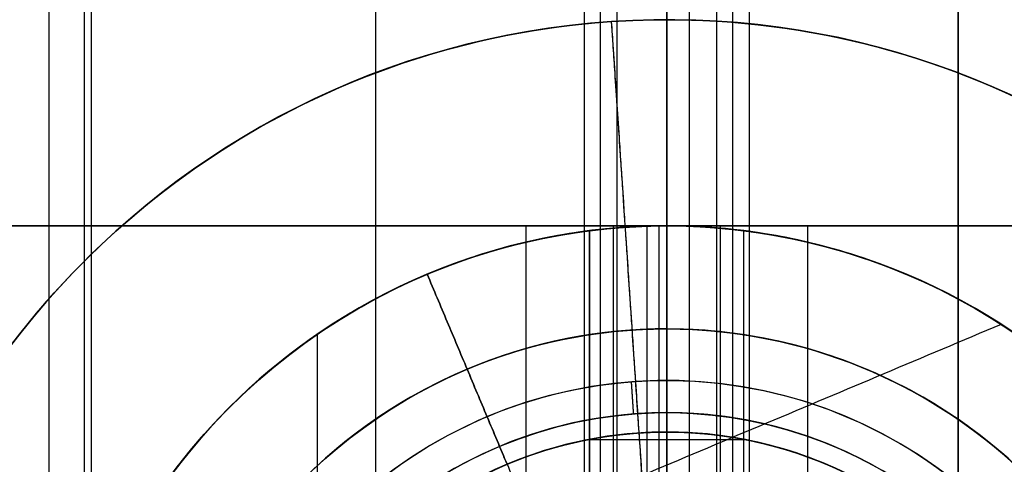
# Model space of a CAD drawing. Header units: millimetres. Extents: x -50 to 54, y -496 to 485.
# Tile 157 of 160: x -3.76 to 5.8, y -456.31 to -452. Entities that reach past the tile are written whole.
import ezdxf

# ---------------------------------------------------------------- set-up
doc = ezdxf.new("R2010")
doc.units = ezdxf.units.MM
for name, color, linetype in [('IGES level 65', 7, 'Continuous'), ('PANTALLA', 7, 'Continuous'), ('WOOD', 7, 'Continuous')]:
    doc.layers.add(name, color=color, linetype=linetype)
doc.layers.add('NEGRO', color=7, linetype='Continuous', true_color=0x232323)

# ---------------------------------------------------------------- blocks, each defined once
blk = doc.blocks.new('CATA')
at = {"layer": 'NEGRO', "extrusion": (-0.7071067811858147, 0, 0.7071067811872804)}
blk.add_lwpolyline([(48.9999999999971, -548.7200086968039), (48.9999999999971, -566.7200086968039), (78.9999999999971, -566.7200086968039)], dxfattribs=at)
at = {"layer": 'NEGRO', "extrusion": (0, 0, -1)}
for centre, radius, start, end in [((-4.735056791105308e-11, -54.99999999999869, 1.552730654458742), 8, 356.1602638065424, 176.1602638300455), ((-4.812550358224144e-11, -54.99999999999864, 0.5527306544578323), 8.000000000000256, 356.160263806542, 176.1602638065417), ((-8.102318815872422e-11, -54.9999999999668, 28.55273065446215), 6.000000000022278, 67.19111109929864, 150.010355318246), ((-4.672706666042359e-11, -55.00000000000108, 747.7967744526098), 6, 0, 180.0000000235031), ((-3.777733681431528e-11, -54.99999999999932, 26.55273065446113), 6.000000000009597, 67.19111109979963, 176.1602638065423), ((-4.803579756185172e-11, -54.99999999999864, 2.55273065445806), 6.000000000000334, 356.1602638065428, 176.1602638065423), ((-4.570654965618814e-11, -54.99999999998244, 746.796774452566), 6.00000000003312, 359.999999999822, 82.81924421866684), ((3.87831100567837e-10, -55.00000000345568, 747.7967744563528), 6.000000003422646, 82.81924422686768, 97.18075577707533), ((-7.072564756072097e-12, -55.00000000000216, 746.796774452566), 6.000000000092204, 97.18075578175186, 180.0000000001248), ((-5.53406209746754e-11, -54.99999999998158, 21.55273065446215), 5.000000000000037, 67.19111112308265, 247.19111108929), ((-6.620481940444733e-11, -54.99999999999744, 26.5527306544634), 6.000000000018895, 356.1602638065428, 67.19111109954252), ((-4.74909001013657e-11, -55.00000000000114, 750.7967744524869), 5.000000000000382, 6.513775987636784e-13, 179.9999999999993), ((-5.502087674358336e-11, -54.99999999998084, 18.55273065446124), 5.000000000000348, 247.1911110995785, 67.19111109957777), ((-5.53406209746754e-11, -54.99999999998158, 21.55273065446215), 5.000000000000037, 247.1911110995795, 67.19111112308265), ((-4.808198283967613e-11, -54.99999999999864, 3.552730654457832), 4.500000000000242, 356.1602638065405, 176.1602638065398), ((-4.735056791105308e-11, -54.99999999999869, 8.052730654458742), 4.499999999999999, 356.1602638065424, 176.1602638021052), ((-4.811839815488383e-11, -54.99999999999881, 12.55273065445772), 4.188000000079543, 356.1602638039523, 159.6119229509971), ((-5.56510393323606e-11, -54.9999999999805, 24.55273065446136), 4.000000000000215, 337.191111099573, 157.1911110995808), ((-4.672706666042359e-11, -55.00000000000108, 749.7967744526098), 4, 0, 180.0000000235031), ((-4.766498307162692e-11, -55.00000000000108, 748.7967744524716), 4.000000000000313, 0, 180)]:
    blk.add_arc(centre, radius, start, end, dxfattribs=at)
at = {"layer": 'NEGRO'}
for centre, radius, start, end in [((4.735012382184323e-11, -54.99999999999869, -2.552730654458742), 8, 3.839736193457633, 183.8397361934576), ((4.735056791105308e-11, -54.99999999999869, -14.55273065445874), 6.000000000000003, 3.839736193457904, 183.839736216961), ((4.672706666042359e-11, -55.00000000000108, -748.7967744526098), 6, 0, 180), ((5.254507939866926e-11, -54.99999999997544, -26.55273065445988), 5.999999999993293, 3.839736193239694, 112.8088889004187), ((5.53406209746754e-11, -54.99999999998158, -27.55273065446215), 5.999999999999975, 29.98964470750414, 112.8088888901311), ((2.675548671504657e-11, -54.9999999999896, -28.55273065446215), 6.000000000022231, 112.8088889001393, 195.6281331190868), ((5.953948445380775e-11, -54.99999999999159, -26.55273065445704), 6.000000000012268, 112.8088889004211, 183.839736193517), ((5.53406209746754e-11, -54.99999999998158, -27.55273065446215), 5.999999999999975, 112.8088889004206, 195.6281331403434), ((4.672706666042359e-11, -55.00000000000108, -756.7967744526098), 5, 0, 180), ((4.672706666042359e-11, -55.00000000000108, -753.7967744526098), 5, 0, 180.0000000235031), ((5.536149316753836e-11, -54.99999999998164, -24.55273065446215), 5.000000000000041, 292.8088889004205, 112.8088889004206), ((5.508171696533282e-11, -54.99999999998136, -18.55273065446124), 4.999999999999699, 292.808888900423, 112.8088889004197), ((5.53184165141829e-11, -54.99999999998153, -24.55273065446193), 5.000000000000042, 112.8088889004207, 292.8088889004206), ((6.59339249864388e-11, -54.99999999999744, -12.55273065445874), 4.500000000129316, 14.82488238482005, 183.8397361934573), ((4.734967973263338e-11, -54.99999999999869, -26.55273065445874), 4.187999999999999, 3.839736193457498, 183.8397361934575), ((4.735056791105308e-11, -54.99999999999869, -19.55273065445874), 4.187999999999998, 3.8397361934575, 183.8397362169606), ((5.534550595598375e-11, -54.99999999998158, -26.55273065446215), 4.000000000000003, 22.80888890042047, 202.8088889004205), ((5.53406209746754e-11, -54.99999999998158, -25.55273065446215), 4.00000000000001, 22.80888890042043, 202.8088889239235), ((4.672706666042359e-11, -55.00000000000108, -750.7967744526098), 4, 0, 180), ((5.60005375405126e-11, -54.99999999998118, -12.55273065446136), 3.999999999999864, 292.8088889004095, 112.8088889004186), ((5.536060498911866e-11, -54.99999999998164, -18.55273065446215), 4.000000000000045, 292.8088889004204, 112.8088889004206), ((5.53406209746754e-11, -54.99999999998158, -15.55273065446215), 3.999999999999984, 292.8088889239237, 112.8088888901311)]:
    blk.add_arc(centre, radius, start, end, dxfattribs=at)
at = {"layer": 'NEGRO', "color": 7, "true_color": 0xffffff, "extrusion": (0, -1, 0)}
for centre, radius, start, end in [((1.835123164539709e-10, -777.4918675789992, 48.9999999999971), 1.936600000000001, 44.99999999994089, 134.9999999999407), ((1.835136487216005e-10, -777.4918675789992, 48.9999999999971), 0.7366, 44.9999999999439, 134.9999999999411)]:
    blk.add_arc(centre, radius, start, end, dxfattribs=at)
at = {"layer": 'NEGRO'}
for points in [[(12.00000000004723, 874.9999999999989, -750.796774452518), (-11.99999999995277, -65.00000000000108, -750.796774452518)], [(4.722711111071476e-11, -65.00000000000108, -750.796774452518), (4.722711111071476e-11, 874.9999999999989, -750.796774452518)], [(4.800693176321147e-11, -67.23637615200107, -750.7967744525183), (4.800693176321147e-11, -40.48573043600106, -750.7967744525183)], [(-0.1506732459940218, -52.75505065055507, -0.5527306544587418), (-0.5357270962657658, -47.01795787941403, -0.5527306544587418)], [(-0.4017953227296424, -49.01346840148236, -2.552730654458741), (-0.5357270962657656, -47.01795787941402, -2.552730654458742)], [(1.031785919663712, -47.06681540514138, -0.5527306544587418), (1.031785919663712, -47.06681540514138, -2.552730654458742)], [(-0.7499999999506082, -49.04705955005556, -747.7967744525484), (-0.7499999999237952, -53.14595037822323, -747.7967744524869)], [(-0.7499999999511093, -49.04705955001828, -746.7967744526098), (-0.7499999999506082, -49.04705955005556, -747.7967744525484)], [(-0.7499999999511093, -49.04705955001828, -746.7967744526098), (-0.7499999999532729, -53.14595037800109, -746.7967744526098)], [(-0.7499999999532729, -53.14595037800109, -747.2967744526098), (-0.7499999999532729, -49.04705955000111, -747.2967744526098)], [(-0.2804531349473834, -50.82140094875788, -26.55273065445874), (-0.4017953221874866, -49.0134684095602, -26.55273065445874)], [(4.672706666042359e-11, -52.99999999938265, -747.7967744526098), (4.672706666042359e-11, -49.00000000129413, -747.7967744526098)], [(4.672751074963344e-11, -51.00000000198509, -748.7967744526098), (4.672751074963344e-11, -49.00000000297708, -748.7967744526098)], [(0.7500000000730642, -53.14595037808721, -746.7967744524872), (0.7500000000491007, -49.04705955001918, -746.7967744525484)], [(0.7499999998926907, -49.04705955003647, -747.7967744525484), (0.7500000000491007, -49.04705955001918, -746.7967744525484)], [(0.7499999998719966, -53.14595037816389, -747.7967744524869), (0.7499999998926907, -49.04705955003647, -747.7967744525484)], [(0.7500000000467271, -53.14595037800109, -747.2967744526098), (0.7500000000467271, -49.04705955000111, -747.2967744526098)], [(1.17054193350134, -49.11528831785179, -746.7967744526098), (1.17054193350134, -49.11528831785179, -748.7967744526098)], [(-5.477876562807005, -49.16965967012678, -0.5527306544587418), (-5.477876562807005, -49.16965967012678, -2.552730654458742)], [(-1.561989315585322, -49.20688431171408, -26.55273065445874), (-1.561989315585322, -49.20688431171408, -2.552730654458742)], [(-2.325951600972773, -49.4691818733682, -26.55273065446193), (-2.325951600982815, -49.46918187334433, -28.55273065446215)], [(-2.325951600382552, -49.46918187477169, -28.55273065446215), (-0.7753172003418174, -53.15639395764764, -28.55273065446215)], [(-1.550634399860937, -51.31278791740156, -26.55273065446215), (-2.325951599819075, -49.46918187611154, -26.55273065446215)], [(2.799812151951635, -49.6933012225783, -28.55273065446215), (2.799812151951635, -49.6933012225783, -26.55273065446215)], [(3.248549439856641, -49.95545358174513, -28.55273065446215), (-5.877456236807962, -53.79333923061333, -28.55273065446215)], [(4.672706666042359e-11, -51.99999999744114, -756.79677445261), (4.672706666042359e-11, -50.00000000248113, -756.7967744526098)], [(4.672706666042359e-11, -50.99999999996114, -750.7967744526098), (4.672706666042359e-11, -50.00000000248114, -750.7967744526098)], [(-3.390749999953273, -59.95008449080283, -746.7967744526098), (-3.390749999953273, -50.04991550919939, -746.7967744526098)], [(-0.9754516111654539, -50.09607359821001, -756.7967744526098), (-0.9754516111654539, -50.09607359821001, -750.7967744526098)], [(0.4632528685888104, -50.02150657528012, -18.55273065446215), (0.4632528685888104, -50.02150657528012, -24.55273065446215)], [(-3.806359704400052, -50.36193727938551, -746.7967744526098), (-3.806359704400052, -50.36193727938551, -748.7967744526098)], [(-1.938293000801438, -50.39098489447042, -18.5527306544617), (-1.938293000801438, -50.39098489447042, -24.5527306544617)], [(-1.550634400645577, -51.31278791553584, -18.55273065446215), (-1.93829299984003, -50.39098489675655, -18.55273065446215)], [(-1.938292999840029, -50.39098489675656, -24.55273065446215), (-1.550634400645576, -51.31278791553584, -24.55273065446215)], [(-0.3215758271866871, -50.82434615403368, -12.55273065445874), (-0.3424716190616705, -50.51301022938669, -12.55273065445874)], [(-0.1506732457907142, -52.75505065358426, -3.552730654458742), (-0.301346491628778, -50.51010130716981, -3.552730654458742)], [(0.5803795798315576, -50.53758366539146, -3.552730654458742), (0.5803795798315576, -50.53758366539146, -12.55273065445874)], [(-1.090268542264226, -50.95640524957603, -26.55273065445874), (-1.090268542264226, -50.95640524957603, -12.552730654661)], [(-0.7499999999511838, -51.07297518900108, -747.7967744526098), (0.7500000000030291, -51.07297518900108, -747.7967744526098)], [(-0.7499999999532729, -51.0965049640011, -746.7967744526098), (-0.7499999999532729, -51.0965049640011, -747.7967744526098)], [(0.7500000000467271, -51.0965049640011, -747.7967744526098), (0.7500000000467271, -51.0965049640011, -746.7967744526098)], [(0.7803612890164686, -51.07685887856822, -748.7967744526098), (0.7803612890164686, -51.07685887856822, -750.7967744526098)], [(3.171966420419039, -51.13494773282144, -756.7967744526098), (3.171966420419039, -51.13494773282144, -750.7967744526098)], [(1.140485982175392, -51.16603446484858, -26.55273065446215), (1.140485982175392, -51.16603446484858, -24.55273065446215)]]:
    blk.add_open_spline(points, degree=1, dxfattribs=at)
at = {"layer": 'NEGRO', "color": 254, "true_color": 0xcbd2ef}
for points in [[(4.722622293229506e-11, -51.90000020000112, -748.796774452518), (4.722622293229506e-11, -28.00000012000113, -748.796774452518)], [(4.722622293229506e-11, -51.90000020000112, -750.796774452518), (4.722622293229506e-11, -29.99999958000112, -750.796774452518)], [(4.800781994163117e-11, -45.00000000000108, -750.7967744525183), (4.800781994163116e-11, -52.06699367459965, -750.7967744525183)]]:
    blk.add_open_spline(points, degree=1, dxfattribs=at)
at = {"layer": 'NEGRO', "color": 7, "true_color": 0xffffff}
for points in [[(-13.35501038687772, -48.9999999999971, -788.1081119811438), (-1.369382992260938, -48.99999999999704, -776.1224845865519)], [(-12.93074631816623, -48.9999999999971, -788.5323760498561), (-0.9451189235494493, -48.9999999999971, -776.5467486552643)], [(-0.5208548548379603, -48.9999999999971, -776.9710127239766), (-12.50648224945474, -48.9999999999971, -788.9566401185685)], [(-1.369382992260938, -48.99999999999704, -776.1224845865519), (-0.5208548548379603, -48.9999999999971, -776.9710127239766)], [(-1.369382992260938, -48.99999999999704, -776.1224845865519), (-1.369382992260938, -78.9999999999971, -776.1224845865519)], [(-0.6887996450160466, -48.9999999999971, -776.8030679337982), (0.4947532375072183, -48.9999999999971, -775.6195150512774)], [(-0.5208548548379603, -48.9999999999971, -776.9710127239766), (-0.5208548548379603, -78.99999999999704, -776.9710127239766)], [(-0.4947532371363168, -48.9999999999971, -775.6195150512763), (0.6887996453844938, -48.9999999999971, -776.8030679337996)], [(-0.1898199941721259, -78.9999999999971, -775.5645928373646), (-0.1898199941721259, -48.9999999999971, -775.5645928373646)], [(-0.07219942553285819, -78.9999999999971, -776.7588145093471), (-0.07219942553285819, -48.9999999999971, -776.7588145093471)], [(12.50648224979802, -48.9999999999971, -788.9566401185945), (0.5208548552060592, -48.99999999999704, -776.9710127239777)], [(0.5208548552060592, -48.99999999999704, -776.9710127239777), (1.369382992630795, -48.9999999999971, -776.1224845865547)], [(0.5208548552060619, -78.9999999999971, -776.9710127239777), (0.5208548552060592, -48.99999999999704, -776.9710127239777)], [(0.9451189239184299, -48.9999999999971, -776.5467486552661), (12.93074631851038, -48.9999999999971, -788.5323760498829)], [(1.369382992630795, -48.9999999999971, -776.1224845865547), (13.35501038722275, -48.9999999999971, -788.1081119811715)], [(1.369382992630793, -78.99999999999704, -776.1224845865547), (1.369382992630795, -48.9999999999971, -776.1224845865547)]]:
    blk.add_open_spline(points, degree=1, dxfattribs=at)
at = {"layer": 'PANTALLA', "color": 254, "true_color": 0xcbd2ef}
for points in [[(-5.589192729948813, 323.2510069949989, -887.567806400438), (-5.589192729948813, -80.00000000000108, -887.567806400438)], [(9.568051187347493e-06, 323.2510069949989, -887.2560481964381), (9.568051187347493e-06, -80.00000000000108, -887.2560481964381)], [(1.301005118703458e-05, 323.2510069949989, -887.710466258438), (1.301005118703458e-05, -80.00000000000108, -887.710466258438)]]:
    blk.add_open_spline(points, degree=1, dxfattribs=at)
at = {"layer": 'WOOD', "extrusion": (0.7071067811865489, 0, -0.7071067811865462)}
blk.add_lwpolyline([(889.9999999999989, -518.378771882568), (-80.00000000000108, -568.378771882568), (-80.00000000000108, -518.378771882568), (889.9999999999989, -518.378771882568), (889.9999999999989, -568.378771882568), (-80.00000000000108, -518.378771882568)], dxfattribs=at)
at = {"layer": 'WOOD', "extrusion": (0.7071067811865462, 0, 0.7071067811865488)}
blk.add_lwpolyline([(-80.00000000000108, -568.3787718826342), (889.9999999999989, -518.3787718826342), (889.9999999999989, -568.3787718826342), (-80.00000000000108, -568.3787718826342), (-80.00000000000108, -518.3787718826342), (889.9999999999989, -568.3787718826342)], dxfattribs=at)
at = {"layer": 'WOOD', "extrusion": (-0.7071067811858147, -4.430989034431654e-17, 0.7071067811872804)}
blk.add_lwpolyline([(78.9999999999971, -566.7200086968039), (48.9999999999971, -530.7200086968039), (48.9999999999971, -548.7200086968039)], dxfattribs=at)
at = {"layer": 'WOOD'}
for points in [[(4.81970019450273e-11, 865.9890531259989, -780.8175897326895), (4.81970019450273e-11, -90.70208423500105, -780.8175897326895)], [(0.221439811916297, -87.5369982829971, -776.2287180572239), (0.221439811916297, -35.39202241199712, -776.2287180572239)], [(0.221439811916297, -89.83053563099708, -776.2287180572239), (0.221439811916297, -39.83053563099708, -776.2287180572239)]]:
    blk.add_open_spline(points, degree=1, dxfattribs=at)
at = {"layer": 'WOOD', "color": 254, "true_color": 0xcbd2ef}
for points in [[(-5.656854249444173, 394.9999999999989, -768.4536287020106), (-5.656854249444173, -80.00000000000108, -768.4536287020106)], [(-0.803273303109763, 353.9230069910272, -774.9137562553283), (-0.8032733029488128, -80.00000000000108, -774.9137562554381)], [(-0.6426186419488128, -80.00000000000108, -775.0744109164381), (-0.6426186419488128, 353.9230069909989, -775.0744109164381)], [(-0.4819639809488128, -80.00000000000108, -775.235065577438), (-0.4819639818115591, 353.9230069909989, -775.2350655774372)], [(0.4819639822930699, 353.9230069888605, -775.2350655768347), (0.481963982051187, -80.00000000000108, -775.235065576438)], [(0.6426186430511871, -80.00000000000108, -775.0744109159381), (0.6426186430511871, 353.9230069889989, -775.0744109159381)], [(0.8032733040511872, -80.00000000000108, -774.9137562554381), (0.8032733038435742, 353.9230069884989, -774.9137562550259)], [(-2.828427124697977, -41.50006642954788, -771.2820558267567), (-2.828427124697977, -80.00000000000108, -771.2820558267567)], [(-2.828427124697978, -41.50006692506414, -771.2820558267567), (-2.828427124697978, -80.00000000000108, -771.2820558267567)], [(2.82842712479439, -80.00000000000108, -765.6252015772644), (2.82842712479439, -41.50006654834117, -765.6252015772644)], [(2.82842712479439, -41.50006692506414, -765.6252015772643), (2.82842712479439, -80.00000000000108, -765.6252015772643)], [(4.82183182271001e-11, -42.50000000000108, -774.110482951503), (4.82183182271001e-11, -80.00000000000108, -774.110482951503)], [(-5.999999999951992, -45.00000000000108, -756.7967744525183), (-5.999999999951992, -65.00000000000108, -756.7967744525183)], [(4.800693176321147e-11, -52.50000000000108, -762.7967744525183), (4.800693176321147e-11, -45.00000000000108, -762.7967744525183)], [(4.800693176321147e-11, -45.00000000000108, -762.7967744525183), (4.800693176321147e-11, -52.50000000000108, -762.7967744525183)]]:
    blk.add_open_spline(points, degree=1, dxfattribs=at)

msp = doc.modelspace()

# ---------------------------------------------------------------- block references
at = {"layer": 'IGES level 65'}
msp.add_blockref('CATA', (2.525785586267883, -404.9999999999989, 774.0246965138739), dxfattribs=at)

doc.saveas('drawing.dxf')
